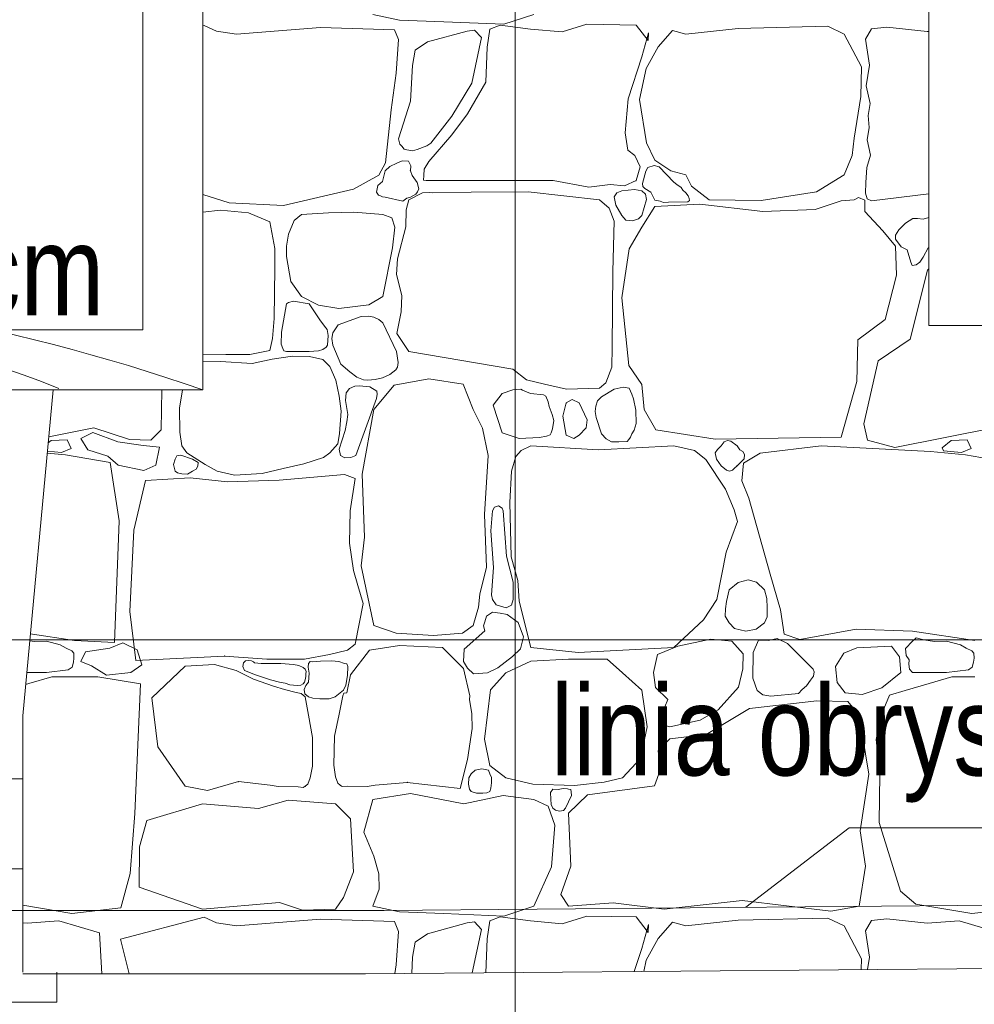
# Model space of a CAD drawing. Header units: millimetres. Extents: x -573548 to 674770, y -184010 to -47794.
# Tile 116 of 181: x 105762 to 107353, y -105629 to -103989. Entities that reach past the tile are written whole.
import ezdxf
from ezdxf.enums import TextEntityAlignment as Align

# ---------------------------------------------------------------- set-up
doc = ezdxf.new("R2010")
doc.units = ezdxf.units.MM
for name, color, linetype, lineweight in [('A.02 RZUT PIWNICY_is$0$_HATCH_Nr_pióra__18', 8, 'Continuous', 9), ('A.02 RZUT PIWNICY_is$0$detalokna_Nr_pióra__2', 8, 'Continuous', 9), ('A.02 RZUT PIWNICY_is$0$Nowe_A_okno_Nr_pióra__59', 8, 'Continuous', 9), ('A.02 RZUT PIWNICY_is$0$OBRYS PARTERU#1_Nr_pióra__1', 8, 'Continuous', 9), ('A.02 RZUT PIWNICY_is$0$opisy inne_Nr_pióra__1', 8, 'Continuous', 9), ('A.02 RZUT PIWNICY_is$0$podciagi_Nr_pióra__1', 8, 'Continuous', 9), ('A.02 RZUT PIWNICY_is$0$SCHODY_Nr_pióra__1', 8, 'Continuous', 9), ('A.02 RZUT PIWNICY_is$0$Structural - Bearing_Nr_pióra__21', 8, 'Continuous', 9), ('A.02 RZUT PIWNICY_is$0$Structural - Grid', 8, 'Continuous', 9), ('A.02 RZUT PIWNICY_is$0$Structural - Grid_Nr_pióra__17', 8, 'Continuous', 9)]:
    doc.layers.add(name, color=color, linetype=linetype, lineweight=lineweight)
doc.styles.add('A.02 RZUT PIWNICY_is$0$STYL_AUTOMATYCZNY_1', font='arial.ttf')
doc.styles.add('A.02 RZUT PIWNICY_is$0$STYL_AUTOMATYCZNY_4', font='arial.ttf', dxfattribs={"width": 0.8})

# ---------------------------------------------------------------- blocks, each defined once
blk = doc.blocks.new('*X106')
at = {"layer": 'A.02 RZUT PIWNICY_is$0$_HATCH_Nr_pióra__18'}
for p, q in [((106965.1, -103989.2), (106921, -103979.7)), ((107188.9, -103979.7), (107138.9, -103996.2)), ((107039, -103992.1), (106965.1, -103989.2)), ((107138.9, -103996.2), (107039, -103992.1)), ((107133.2, -103997.5), (107115.8, -104004.1)), ((107183.5, -104004.1), (107133.2, -103997.5)), ((107277.6, -103996.2), (107236.4, -104009)), ((107359.4, -103997.5), (107277.6, -103996.2)), ((107379.6, -104023.5), (107359.4, -103997.5)), ((106637.3, -103999), (106639.9, -103998.3)), ((106639.9, -103998.3), (106660.1, -104007.8)), ((106660.1, -104007.8), (106693.4, -104012.7)), ((106693.4, -104012.7), (106833.4, -104001.6)), ((106833.4, -104001.6), (106956.8, -104005.3)), ((106956.8, -104005.3), (106963.4, -104021.8)), ((107077.8, -104007.8), (107011.7, -104025.7)), ((107090.2, -104006.1), (107077.8, -104007.8)), ((107101.9, -104018.5), (107090.2, -104006.1)), ((107115.8, -104004.1), (107111.3, -104034.2)), ((107236.4, -104009), (107183.5, -104004.1)), ((107368.9, -104050.3), (107380, -104010.3)), ((107380, -104010.3), (107379.6, -104023.5)), ((107420, -104006.5), (107396.1, -104033.8)), ((107442.3, -104012.7), (107420, -104006.5)), ((107529.4, -104003.2), (107442.3, -104012.7)), ((107678.9, -103999.5), (107529.4, -104003.2)), ((107706.5, -104012.7), (107678.9, -103999.5)), ((107735, -104067.2), (107706.5, -104012.7)), ((107751.5, -104003.7), (107741.5, -104021.1)), ((107777.5, -104001.1), (107751.5, -104003.7)), ((107844.8, -104008.2), (107777.5, -104001.1)), ((107847.3, -104008), (107844.8, -104008.2)), ((106963.4, -104021.8), (106959.7, -104077.5)), ((107011.7, -104025.7), (106991.1, -104039.6)), ((107085.7, -104094.5), (107101.9, -104018.5)), ((107741.5, -104021.1), (107748.2, -104064.5)), ((106991.1, -104039.6), (106987, -104064.8)), ((107111.3, -104034.2), (107108.8, -104092.8)), ((107396.1, -104033.8), (107376.3, -104069.7)), ((107346.2, -104120.5), (107368.9, -104050.3)), ((106959.7, -104077.5), (106951.4, -104138.6)), ((106987, -104064.8), (106983.7, -104124.6)), ((107376.3, -104069.7), (107365.1, -104121.3)), ((107733.8, -104116.8), (107735, -104067.2)), ((107748.2, -104064.5), (107742.7, -104098.8)), ((107052.2, -104149.4), (107085.7, -104094.5)), ((107108.8, -104092.8), (107078.7, -104145.7)), ((107742.7, -104098.8), (107749.4, -104128)), ((106983.7, -104124.6), (106963.7, -104187)), ((107341.2, -104177), (107346.2, -104120.5)), ((107365.1, -104121.3), (107376.7, -104193.5)), ((107723, -104185.7), (107733.8, -104116.8)), ((107749.4, -104128), (107746.1, -104148.2)), ((106951.4, -104138.6), (106942, -104227)), ((107017.2, -104194.4), (107052.2, -104149.4)), ((107078.7, -104145.7), (107052.2, -104180.3)), ((107746.1, -104148.2), (107748, -104168)), ((107345.7, -104205.9), (107341.2, -104177)), ((107748, -104168), (107744.4, -104188.7)), ((106963.7, -104187), (106965.9, -104195.8)), ((107010.7, -104199), (107017.2, -104194.4)), ((107052.2, -104180.3), (107013.9, -104224.9)), ((107376.7, -104193.5), (107390.7, -104222.4)), ((107719.7, -104214.6), (107723, -104185.7)), ((107744.4, -104188.7), (107750, -104214.1)), ((106965.9, -104195.8), (106969.3, -104199.3)), ((106969.3, -104199.3), (106973, -104204.3)), ((106973, -104204.3), (106977.7, -104205.2)), ((106977.7, -104205.2), (106986.9, -104207)), ((106986.9, -104207), (106994.5, -104204.7)), ((106994.5, -104204.7), (107010.7, -104199)), ((107357.3, -104215), (107345.7, -104205.9)), ((106942, -104227), (106930.8, -104247.6)), ((106969.4, -104223.9), (106960.7, -104227.6)), ((106980.4, -104224.1), (106969.4, -104223.9)), ((106983.9, -104232.2), (106980.4, -104224.1)), ((107013.9, -104224.9), (107006.4, -104237.5)), ((107366, -104234), (107357.3, -104215)), ((107390.7, -104222.4), (107417.6, -104240.2)), ((107706.5, -104246.8), (107719.7, -104214.6)), ((107750, -104214.1), (107744.2, -104234.7)), ((106941.1, -104240.2), (106937, -104258.2)), ((106948.9, -104232.9), (106941.1, -104240.2)), ((106960.7, -104227.6), (106948.9, -104232.9)), ((106983.3, -104240.2), (106983.9, -104232.2)), ((106986.2, -104248.4), (106983.3, -104240.2)), ((107006.4, -104237.5), (107005.5, -104248)), ((107359.4, -104256.7), (107366, -104234)), ((107375.6, -104241.1), (107370.4, -104261.6)), ((107379.3, -104234.8), (107375.6, -104241.1)), ((107389.4, -104231.3), (107379.3, -104234.8)), ((107398.1, -104233.9), (107389.4, -104231.3)), ((107422.4, -104259.5), (107398.1, -104233.9)), ((107417.6, -104240.2), (107442.3, -104246.8)), ((107744.2, -104234.7), (107742.4, -104259.9)), ((106930.8, -104247.6), (106888.3, -104271.2)), ((106937, -104258.2), (106929.1, -104264.6)), ((106994.9, -104260), (106986.2, -104248.4)), ((106997.4, -104270.3), (106994.9, -104260)), ((107005.5, -104248), (107005.4, -104256.1)), ((107005.4, -104256.1), (107009.7, -104256.7)), ((107009.7, -104256.7), (107221.1, -104256.3)), ((107221.1, -104256.3), (107280.9, -104267.8)), ((107340, -104265.4), (107359.4, -104256.7)), ((107427.5, -104263.3), (107422.4, -104259.5)), ((107442.3, -104246.8), (107451.8, -104266.2)), ((107660.3, -104275.3), (107706.5, -104246.8)), ((107742.4, -104259.9), (107741.5, -104277.7)), ((106888.3, -104271.2), (106772, -104298.2)), ((106929.1, -104264.6), (106926.8, -104275.7)), ((106926.8, -104275.7), (106930, -104281)), ((106992.5, -104279.4), (106995.4, -104275.1)), ((106995.4, -104275.1), (106997.4, -104270.3)), ((107015, -104276.4), (107003.5, -104277)), ((107020.5, -104277.3), (107015, -104276.4)), ((107084.4, -104275.7), (107020.5, -104277.3)), ((107179.8, -104275.3), (107084.4, -104275.7)), ((107298.7, -104288.5), (107179.8, -104275.3)), ((107280.9, -104267.8), (107316.4, -104262.9)), ((107316.4, -104262.9), (107340, -104265.4)), ((107335.8, -104273.6), (107327.3, -104277)), ((107356.8, -104271.4), (107335.8, -104273.6)), ((107369.3, -104273.6), (107356.8, -104271.4)), ((107375.3, -104279.3), (107369.3, -104273.6)), ((107370.4, -104261.6), (107370.7, -104266.7)), ((107370.7, -104266.7), (107373.9, -104269.6)), ((107373.9, -104269.6), (107384, -104275.7)), ((107384, -104275.7), (107390.5, -104289)), ((107434.7, -104267.9), (107427.5, -104263.3)), ((107437.2, -104272.5), (107434.7, -104267.9)), ((107442.4, -104276.9), (107437.2, -104272.5)), ((107451.8, -104266.2), (107481.1, -104288.9)), ((107567.8, -104289.7), (107660.3, -104275.3)), ((106681.6, -104293.8), (106637.3, -104279.9)), ((106930, -104281), (106932.2, -104281.7)), ((106932.2, -104281.7), (106936.7, -104283.9)), ((106936.7, -104283.9), (106941.1, -104284.4)), ((106941.1, -104284.4), (106970.8, -104290.9)), ((106970.8, -104290.9), (106977.4, -104286.1)), ((106980.8, -104288.5), (106976.1, -104305.1)), ((106977.4, -104286.1), (106983.3, -104284.4)), ((107003.5, -104277), (106980.8, -104288.5)), ((106983.3, -104284.4), (106992.5, -104279.4)), ((107314.6, -104302.6), (107298.7, -104288.5)), ((107327.3, -104277), (107322.7, -104283.7)), ((107322.7, -104283.7), (107325.6, -104297.8)), ((107369.3, -104314.9), (107376.8, -104288.3)), ((107376.8, -104288.3), (107375.3, -104279.3)), ((107390.5, -104289), (107399.8, -104291)), ((107399.8, -104291), (107405.4, -104293.2)), ((107405.4, -104293.2), (107413.6, -104292.7)), ((107413.6, -104292.7), (107445.9, -104291.8)), ((107446.1, -104282.2), (107442.4, -104276.9)), ((107445.9, -104291.8), (107448.3, -104289.9)), ((107448.2, -104286.7), (107446.1, -104282.2)), ((107448.3, -104289.9), (107448.2, -104286.7)), ((107481.1, -104288.9), (107567.8, -104289.7)), ((107701.2, -104290.1), (107657.8, -104305)), ((107722.9, -104288.7), (107701.2, -104290.1)), ((107730.3, -104284.9), (107722.9, -104288.7)), ((107740.9, -104289.4), (107730.3, -104284.9)), ((107740.4, -104307.9), (107740.9, -104289.4)), ((107741.5, -104277.7), (107744.4, -104286.9)), ((107744.4, -104286.9), (107751.5, -104290.6)), ((107751.5, -104290.6), (107847.3, -104278.6)), ((106667.1, -104305.8), (106637.3, -104309.2)), ((106713.4, -104310.4), (106667.1, -104305.8)), ((106772, -104298.2), (106681.6, -104293.8)), ((106889, -104309), (106846.8, -104310.4)), ((106937.7, -104313.3), (106889, -104309)), ((106976.1, -104305.1), (106975.6, -104333.6)), ((107323.1, -104324.2), (107314.6, -104302.6)), ((107325.6, -104297.8), (107335.8, -104314.9)), ((107390.7, -104300), (107369.3, -104334.3)), ((107465.9, -104295.9), (107390.7, -104300)), ((107570.7, -104307.9), (107465.9, -104295.9)), ((107657.8, -104305), (107570.7, -104307.9)), ((107770.9, -104340.5), (107740.4, -104307.9)), ((106749, -104325.2), (106713.4, -104310.4)), ((106757.7, -104369.8), (106749, -104325.2)), ((106789.5, -104323.1), (106780.3, -104345.8)), ((106801.9, -104313.3), (106789.5, -104323.1)), ((106846.8, -104310.4), (106801.9, -104313.3)), ((106952.2, -104318.8), (106937.7, -104313.3)), ((106957.4, -104334.1), (106952.2, -104318.8)), ((107320.9, -104408.3), (107323.1, -104324.2)), ((107335.8, -104314.9), (107342.6, -104322.6)), ((107342.6, -104322.6), (107353.4, -104323.8)), ((107353.4, -104323.8), (107363.5, -104320.5)), ((107363.5, -104320.5), (107369.3, -104314.9)), ((107820.6, -104320), (107808.5, -104327.6)), ((107828.4, -104319.8), (107820.6, -104320)), ((107837.8, -104320.7), (107828.4, -104319.8)), ((107847.3, -104318.2), (107837.8, -104320.7)), ((106953.4, -104368.4), (106957.4, -104334.1)), ((106975.6, -104333.6), (106961.9, -104387.1)), ((107369.3, -104334.3), (107347.8, -104370.6)), ((107791.6, -104365.7), (107770.9, -104340.5)), ((107797.3, -104338.8), (107791.5, -104347.4)), ((107808.5, -104327.6), (107797.3, -104338.8)), ((106780.3, -104345.8), (106776.8, -104365.9)), ((107791.5, -104347.4), (107791.6, -104354.3)), ((107791.6, -104354.3), (107801.4, -104367)), ((106757.4, -104402.8), (106757.7, -104369.8)), ((106776.8, -104365.9), (106777.1, -104382.9)), ((106937.7, -104450), (106953.4, -104368.4)), ((107347.8, -104370.6), (107335.8, -104452)), ((107793.2, -104414), (107791.6, -104365.7)), ((107801.4, -104367), (107811.4, -104372.1)), ((107811.4, -104372.1), (107817.6, -104392.5)), ((107838, -104384.4), (107846.1, -104368.8)), ((107846.1, -104368.8), (107847.3, -104368.6)), ((106777.1, -104382.9), (106783.9, -104424.8)), ((106961.9, -104387.1), (106960.2, -104413.2)), ((107832.1, -104392.7), (107838, -104384.4)), ((106756.2, -104486.5), (106757.4, -104402.8)), ((107845.2, -104406.1), (107816.3, -104520.9)), ((107817.6, -104392.5), (107819.8, -104398)), ((107819.8, -104398), (107826.4, -104397.2)), ((107826.4, -104397.2), (107832.1, -104392.7)), ((107847.3, -104403.9), (107845.2, -104406.1)), ((106960.2, -104413.2), (106969.3, -104448.2)), ((107319.6, -104533.9), (107320.9, -104408.3)), ((107774.6, -104487.9), (107793.2, -104414)), ((106783.9, -104424.8), (106801.9, -104450)), ((106801.9, -104450), (106830.1, -104464.3)), ((106914.3, -104463.8), (106937.7, -104450)), ((106969.3, -104448.2), (106967.9, -104475.5)), ((107335.8, -104452), (107347.4, -104564.7)), ((106777.1, -104461.9), (106768.3, -104509.2)), ((106780.3, -104459.8), (106777.1, -104461.9)), ((106788.8, -104457.4), (106780.3, -104459.8)), ((106814.8, -104461.9), (106788.8, -104457.4)), ((106832.6, -104488.6), (106814.8, -104461.9)), ((106830.1, -104464.3), (106864.1, -104469.7)), ((106864.1, -104469.7), (106914.3, -104463.8)), ((106753.7, -104519.8), (106756.2, -104486.5)), ((106840.2, -104499.4), (106832.6, -104488.6)), ((106901.6, -104482.9), (106863.2, -104497)), ((106914.2, -104482.4), (106901.6, -104482.9)), ((106922.2, -104484.3), (106914.2, -104482.4)), ((106930.6, -104488), (106922.2, -104484.3)), ((106937.5, -104493.6), (106930.6, -104488)), ((106967.9, -104475.5), (106960.6, -104511.4)), ((107728.8, -104521.7), (107774.6, -104487.9)), ((106844.8, -104504.6), (106840.2, -104499.4)), ((106846.3, -104514.6), (106844.8, -104504.6)), ((106863.2, -104497), (106854.3, -104510.4)), ((106960, -104541.3), (106937.5, -104493.6)), ((106749, -104539.9), (106753.7, -104519.8)), ((106768.3, -104509.2), (106768, -104529.4)), ((106845, -104531), (106846.3, -104514.6)), ((106854.3, -104510.4), (106852.3, -104519.5)), ((106852.3, -104519.5), (106853.9, -104530.6)), ((106960.6, -104511.4), (106980.8, -104541.1)), ((107727.2, -104591.5), (107728.8, -104521.7)), ((107816.3, -104520.9), (107762.7, -104556.8)), ((106768, -104529.4), (106770.6, -104536.5)), ((106770.6, -104536.5), (106772.2, -104540.4)), ((106830.4, -104540), (106837.6, -104538.2)), ((106837.6, -104538.2), (106843, -104534.3)), ((106843, -104534.3), (106845, -104531)), ((106853.9, -104530.6), (106867.7, -104562.6)), ((107318.8, -104567.5), (107319.6, -104533.9)), ((106637.3, -104546.7), (106675.6, -104546.2)), ((106675.6, -104546.2), (106715.8, -104546.1)), ((106715.8, -104546.1), (106749, -104539.9)), ((106753, -104554.1), (106719.7, -104561.4)), ((106786.9, -104549.4), (106753, -104554.1)), ((106772.2, -104540.4), (106777.1, -104541.3)), ((106777.1, -104541.3), (106814.8, -104541.3)), ((106815.4, -104549.9), (106786.9, -104549.4)), ((106814.8, -104541.3), (106830.4, -104540)), ((106837.4, -104554.8), (106815.4, -104549.9)), ((106849.3, -104566.1), (106837.4, -104554.8)), ((106962.9, -104559.5), (106960, -104541.3)), ((106980.8, -104541.1), (107154.2, -104570.6)), ((106666.7, -104558.1), (106637.3, -104558.6)), ((106719.7, -104561.4), (106666.7, -104558.1)), ((106859.1, -104588.9), (106849.3, -104566.1)), ((106867.7, -104562.6), (106882.4, -104575.3)), ((106948.9, -104579.9), (106959, -104571.7)), ((106959, -104571.7), (106961.8, -104567.3)), ((106961.8, -104567.3), (106962.9, -104559.5)), ((107154.2, -104570.6), (107177.1, -104588.8)), ((107308.8, -104593.7), (107318.8, -104567.5)), ((107347.4, -104564.7), (107368.9, -104596.4)), ((107762.7, -104556.8), (107739.1, -104662.1)), ((106882.4, -104575.3), (106894, -104584.3)), ((106894, -104584.3), (106905.3, -104588.5)), ((106912.3, -104589), (106924.4, -104588.1)), ((106924.4, -104588.1), (106937, -104585.1)), ((106937, -104585.1), (106948.9, -104579.9)), ((107014.3, -104586.9), (106956.5, -104597.7)), ((107071.2, -104596), (107014.3, -104586.9)), ((106864.7, -104615.6), (106859.1, -104588.9)), ((106881.7, -104602.9), (106876.5, -104610.1)), ((106890.5, -104599.3), (106881.7, -104602.9)), ((106898.4, -104598.3), (106890.5, -104599.3)), ((106916, -104600.2), (106898.4, -104598.3)), ((106905.3, -104588.5), (106912.3, -104589)), ((106927.3, -104607.7), (106916, -104600.2)), ((106956.5, -104597.7), (106922.2, -104638.1)), ((107088.2, -104638.1), (107071.2, -104596)), ((107167.4, -104604.3), (107154.1, -104605.3)), ((107170.3, -104605.6), (107167.4, -104604.3)), ((107177.1, -104588.8), (107206.8, -104595.7)), ((107206.8, -104595.7), (107243.5, -104604.1)), ((107243.5, -104604.1), (107298.7, -104602.2)), ((107298.7, -104602.2), (107308.8, -104593.7)), ((107323.2, -104604.2), (107302, -104616.7)), ((107337.8, -104601), (107323.2, -104604.2)), ((107348.1, -104602.4), (107337.8, -104601)), ((107352.3, -104612.5), (107348.1, -104602.4)), ((107368.9, -104596.4), (107373, -104638.1)), ((107701.2, -104683.9), (107727.2, -104591.5)), ((106568.1, -104671.6), (106569.3, -104605.5)), ((106603.8, -104605.5), (106598.6, -104635.9)), ((106867.8, -104640.9), (106864.7, -104615.6)), ((106876.5, -104610.1), (106875.4, -104622.9)), ((106892.5, -104714.5), (106927.1, -104619.4)), ((106927.1, -104619.4), (106927.8, -104612.3)), ((106927.8, -104612.3), (106927.3, -104607.7)), ((107136.5, -104611.3), (107121.2, -104630.7)), ((107154.1, -104605.3), (107136.5, -104611.3)), ((107183.5, -104611.3), (107170.3, -104605.6)), ((107205.1, -104613.8), (107183.5, -104611.3)), ((107209.1, -104615.8), (107205.1, -104613.8)), ((107213, -104625), (107209.1, -104615.8)), ((107302, -104616.7), (107295.2, -104623.8)), ((107355.3, -104620.3), (107352.3, -104612.5)), ((107358.8, -104639.1), (107355.3, -104620.3)), ((106598.6, -104635.9), (106599.1, -104675.5)), ((106875.4, -104622.9), (106879.2, -104646.2)), ((107121.2, -104630.7), (107136.5, -104676.9)), ((107214.5, -104632.8), (107213, -104625)), ((107219.7, -104646.3), (107214.5, -104632.8)), ((107243, -104627), (107237.6, -104648.9)), ((107253.1, -104621.6), (107243, -104627)), ((107264.8, -104627), (107253.1, -104621.6)), ((107278, -104655.1), (107264.8, -104627)), ((107292.6, -104632.7), (107291.3, -104641.5)), ((107295.2, -104623.8), (107292.6, -104632.7)), ((106865.2, -104677.8), (106867.8, -104640.9)), ((106879.2, -104646.2), (106877.3, -104658.6)), ((106922.2, -104638.1), (106902.8, -104745.5)), ((107103.4, -104669.1), (107088.2, -104638.1)), ((107222.3, -104656.3), (107219.7, -104646.3)), ((107237.6, -104648.9), (107243, -104680.6)), ((107291.3, -104641.5), (107292.9, -104651.3)), ((107292.9, -104651.3), (107302, -104678.6)), ((107359.8, -104661.3), (107358.8, -104639.1)), ((107373, -104638.1), (107392.4, -104672)), ((106380.8, -104683.3), (106455.9, -104668.3)), ((106455.9, -104668.3), (106515.3, -104688.1)), ((106877.3, -104658.6), (106874.7, -104672.9)), ((107112.9, -104714.5), (107103.4, -104669.1)), ((107217.8, -104676.9), (107220.1, -104670.3)), ((107220.1, -104670.3), (107222.3, -104656.3)), ((107264.8, -104680.6), (107276, -104668.3)), ((107276, -104668.3), (107278, -104655.1)), ((107356, -104672.2), (107359.8, -104661.3)), ((107739.1, -104662.1), (107745.3, -104688.9)), ((107790.7, -104701.3), (107955.9, -104668.3)), ((106454.3, -104676.2), (106434.2, -104686.5)), ((106434.2, -104686.5), (106446, -104705.1)), ((106495.6, -104691.9), (106454.3, -104676.2)), ((106550.8, -104688.9), (106568.1, -104671.6)), ((106599.1, -104675.5), (106602.4, -104698.8)), ((106862.6, -104695.3), (106865.2, -104677.8)), ((106874.7, -104672.9), (106864.5, -104704.3)), ((107136.5, -104676.9), (107164.5, -104686.4)), ((107164.5, -104686.4), (107198.4, -104684.4)), ((107198.4, -104684.4), (107210.3, -104682.3)), ((107210.3, -104682.3), (107216.1, -104680)), ((107216.1, -104680), (107217.8, -104676.9)), ((107243, -104680.6), (107256, -104686.1)), ((107256, -104686.1), (107264.8, -104680.6)), ((107302, -104678.6), (107309.7, -104686.9)), ((107347.3, -104688.1), (107350.3, -104684.1)), ((107350.3, -104684.1), (107352.3, -104678.6)), ((107352.3, -104678.6), (107356, -104672.2)), ((107392.4, -104672), (107491, -104687.3)), ((107491, -104687.3), (107701.2, -104683.9)), ((106379.9, -104693.3), (106384.7, -104689.4)), ((106384.7, -104689.4), (106411.2, -104688.4)), ((106418, -104703.1), (106401.9, -104709.5)), ((106411.2, -104688.4), (106418, -104703.1)), ((106537.8, -104697.7), (106495.6, -104691.9)), ((106515.3, -104688.1), (106550.8, -104688.9)), ((106565.2, -104700.7), (106537.8, -104697.7)), ((106558.9, -104730.6), (106565.2, -104700.7)), ((106602.4, -104698.8), (106610.6, -104710.3)), ((106849.3, -104710.3), (106862.6, -104695.3)), ((107184.3, -104698.8), (107167.8, -104706.2)), ((107296.6, -104705), (107184.3, -104698.8)), ((107422.4, -104698.8), (107296.6, -104705)), ((107309.7, -104686.9), (107318.4, -104691.6)), ((107318.4, -104691.6), (107330.8, -104691.7)), ((107330.8, -104691.7), (107344.5, -104691.4)), ((107344.5, -104691.4), (107347.3, -104688.1)), ((107456.8, -104706.2), (107422.4, -104698.8)), ((107501, -104698.8), (107495, -104704.9)), ((107506.5, -104691.7), (107501, -104698.8)), ((107511.8, -104689.5), (107506.5, -104691.7)), ((107517.1, -104690.6), (107511.8, -104689.5)), ((107527.8, -104698.8), (107517.1, -104690.6)), ((107532.4, -104705.3), (107527.8, -104698.8)), ((107668.1, -104698.8), (107566.2, -104710.8)), ((107850.2, -104707.9), (107668.1, -104698.8)), ((107745.3, -104688.9), (107790.7, -104701.3)), ((107869.5, -104701.7), (107884.7, -104689.4)), ((107871.9, -104707.1), (107869.5, -104701.7)), ((107884.7, -104689.4), (107911.2, -104688.4)), ((107918, -104703.1), (107901.9, -104709.5)), ((107911.2, -104688.4), (107918, -104703.1)), ((106408.4, -104713.3), (106378.3, -104710.5)), ((106401.9, -104709.5), (106378.6, -104707.6)), ((106483, -104726.4), (106408.4, -104713.3)), ((106446, -104705.1), (106478.9, -104715.9)), ((106478.9, -104715.9), (106496.1, -104730.6)), ((106594.3, -104715.4), (106591.5, -104720.5)), ((106601, -104714.3), (106594.3, -104715.4)), ((106620.5, -104720.5), (106601, -104714.3)), ((106610.6, -104710.3), (106641.2, -104729.5)), ((106805.8, -104728.6), (106838.3, -104718.1)), ((106838.3, -104718.1), (106849.3, -104710.3)), ((106864.5, -104704.3), (106866.8, -104714.9)), ((106866.8, -104714.9), (106873.9, -104718.7)), ((106873.9, -104718.7), (106884.2, -104718.2)), ((106884.2, -104718.2), (106892.5, -104714.5)), ((107106.7, -104813.2), (107112.9, -104714.5)), ((107159.2, -104716.1), (107152.1, -104740.9)), ((107167.8, -104706.2), (107159.2, -104716.1)), ((107475.8, -104721.1), (107456.8, -104706.2)), ((107495, -104704.9), (107491.5, -104710.4)), ((107491.5, -104710.4), (107493.3, -104720.8)), ((107537.3, -104707.9), (107532.4, -104705.3)), ((107540.4, -104713.2), (107537.3, -104707.9)), ((107566.2, -104710.8), (107538.5, -104727.3)), ((107539.6, -104720.4), (107540.4, -104713.2)), ((107908.4, -104713.3), (107850.2, -104707.9)), ((107901.9, -104709.5), (107871.9, -104707.1)), ((107983, -104726.4), (107908.4, -104713.3)), ((106498, -104823.5), (106483, -104726.4)), ((106496.1, -104730.6), (106539.2, -104739.4)), ((106539.2, -104739.4), (106558.9, -104730.6)), ((106591.5, -104720.5), (106588.7, -104729.7)), ((106588.7, -104729.7), (106591.5, -104740.7)), ((106629.9, -104726.5), (106620.5, -104720.5)), ((106626.6, -104737.2), (106629.4, -104732.6)), ((106629.4, -104732.6), (106629.9, -104726.5)), ((106641.2, -104729.5), (106661.6, -104740.7)), ((106771.5, -104736.1), (106805.8, -104728.6)), ((107508.4, -104771), (107475.8, -104721.1)), ((107493.3, -104720.8), (107501, -104731.8)), ((107501, -104731.8), (107510.3, -104739.2)), ((107519.9, -104739.1), (107523.3, -104735.6)), ((107523.3, -104735.6), (107527.8, -104731.8)), ((107527.8, -104731.8), (107539.6, -104720.4)), ((107538.5, -104727.3), (107535.6, -104756.6)), ((106616.5, -104751.6), (106541.8, -104756.1)), ((106591.5, -104740.7), (106595.5, -104743.6)), ((106595.5, -104743.6), (106602.2, -104745.2)), ((106602.2, -104745.2), (106612.1, -104745.7)), ((106612.1, -104745.7), (106620.5, -104740.7)), ((106678.7, -104758.5), (106616.5, -104751.6)), ((106620.5, -104740.7), (106626.6, -104737.2)), ((106661.6, -104740.7), (106690.1, -104747.3)), ((106690.1, -104747.3), (106736.6, -104744.7)), ((106736.6, -104744.7), (106771.5, -104736.1)), ((106873.3, -104746.3), (106764.6, -104755.7)), ((106891.5, -104753.1), (106873.3, -104746.3)), ((106902.8, -104745.5), (106906.9, -104850.7)), ((107152.1, -104740.9), (107149.3, -104792.9)), ((107510.3, -104739.2), (107515, -104740.6)), ((107515, -104740.6), (107519.9, -104739.1)), ((106541.8, -104756.1), (106522.4, -104839)), ((106764.6, -104755.7), (106678.7, -104758.5)), ((106883, -104806.6), (106891.5, -104753.1)), ((107535.6, -104756.6), (107547.4, -104785.9)), ((107522.8, -104804.9), (107508.4, -104771)), ((107123.5, -104800.7), (107120.4, -104806.6)), ((107130.1, -104798.3), (107123.5, -104800.7)), ((107136.4, -104802.5), (107130.1, -104798.3)), ((107149.3, -104792.9), (107151.3, -104883.3)), ((107547.4, -104785.9), (107583.1, -104912.2)), ((106882.1, -104860.8), (106883, -104806.6)), ((107110, -104900.7), (107106.7, -104813.2)), ((107120.4, -104806.6), (107117.3, -104840.2)), ((107138.1, -104806.6), (107136.4, -104802.5)), ((107143.4, -104882.3), (107138.1, -104806.6)), ((107528.6, -104824.7), (107522.8, -104804.9)), ((106490.1, -105026.2), (106498, -104823.5)), ((107509.6, -104875.5), (107528.6, -104824.7)), ((106522.4, -104839), (106515.9, -104974.7)), ((106906.9, -104850.7), (106901.2, -104898.2)), ((107117.3, -104840.2), (107121.9, -104901)), ((106888.5, -104906.1), (106882.1, -104860.8)), ((107154.7, -104925.7), (107143.4, -104882.3)), ((107151.3, -104883.3), (107162.5, -104923)), ((107493.9, -104954.7), (107509.6, -104875.5)), ((106901.2, -104898.2), (106922.2, -104998.1)), ((106895.5, -104931.4), (106888.5, -104906.1)), ((107098.9, -104945.7), (107110, -104900.7)), ((107121.9, -104901), (107118.3, -104947)), ((107583.1, -104912.2), (107600.4, -104971.7)), ((106904.4, -104961.4), (106895.5, -104931.4)), ((107154.5, -104954.7), (107154.7, -104925.7)), ((107162.5, -104923), (107164.5, -104957.2)), ((107529.4, -104926.4), (107514.8, -104938.3)), ((107546.4, -104921.5), (107529.4, -104926.4)), ((107560.2, -104925.7), (107546.4, -104921.5)), ((107573.5, -104938.3), (107560.2, -104925.7)), ((107096.8, -104967.1), (107098.9, -104945.7)), ((107118.3, -104947), (107120.4, -104954.7)), ((107514.8, -104938.3), (107510.1, -104957.8)), ((107577.3, -104952.7), (107573.5, -104938.3)), ((106891.5, -105028.7), (106904.4, -104961.4)), ((107120.4, -104954.7), (107126.5, -104963.3)), ((107126.5, -104963.3), (107143.1, -104968.4)), ((107143.1, -104968.4), (107151.6, -104964.1)), ((107151.6, -104964.1), (107154.5, -104954.7)), ((107164.5, -104957.2), (107184.3, -105034.4)), ((107471.6, -104988.2), (107493.9, -104954.7)), ((107510.1, -104957.8), (107508.2, -104969.9)), ((107577.8, -104968.3), (107577.3, -104952.7)), ((106515.9, -104974.7), (106525.9, -105056.4)), ((107088.2, -104998.1), (107096.8, -104967.1)), ((107120.4, -104975.9), (107110.3, -104982.5)), ((107132.7, -104977.4), (107120.4, -104975.9)), ((107144.4, -104979.3), (107132.7, -104977.4)), ((107162.8, -104993.1), (107144.4, -104979.3)), ((107508.2, -104969.9), (107508, -104982.3)), ((107577.9, -104983.3), (107577.8, -104968.3)), ((107600.4, -104971.7), (107606.2, -105012.5)), ((106922.2, -104998.1), (106959.4, -105010.9)), ((107070, -105010.9), (107088.2, -104998.1)), ((107107.3, -104991.5), (107105, -104998.6)), ((107110.3, -104982.5), (107107.3, -104991.5)), ((107171.7, -105016.5), (107162.8, -104993.1)), ((107422.4, -105034.4), (107471.6, -104988.2)), ((107508, -104982.3), (107514.8, -104993.5)), ((107514.8, -104993.5), (107523.5, -105002.9)), ((107559.8, -105004.1), (107573.5, -104993.5)), ((107573.5, -104993.5), (107577.9, -104983.3)), ((106350, -105011.7), (106423.7, -105022.9)), ((106959.4, -105010.9), (107022.1, -105014.6)), ((107022.1, -105014.6), (107070, -105010.9)), ((107107.3, -105006.8), (107072.7, -105037.5)), ((107105, -104998.6), (107107.3, -105006.8)), ((107523.5, -105002.9), (107542.1, -105007.5)), ((107542.1, -105007.5), (107559.8, -105004.1)), ((107606.2, -105012.5), (107632.2, -105021.2)), ((107632.2, -105021.2), (107726.3, -105003.9)), ((107726.3, -105003.9), (107820, -105007.2)), ((107820, -105007.2), (107923.7, -105022.9)), ((106356.8, -105024.4), (106349, -105023.2)), ((106377, -105024.1), (106356.8, -105024.4)), ((106399.9, -105030.1), (106377, -105024.1)), ((106409.7, -105035.6), (106399.9, -105030.1)), ((106423.7, -105022.9), (106490.1, -105026.2)), ((106482.4, -105035.6), (106504.1, -105026.6)), ((106504.1, -105026.6), (106528.2, -105038.6)), ((106878.8, -105038.7), (106891.5, -105028.7)), ((106915.2, -105039), (106965.1, -105031.1)), ((106965.1, -105031.1), (107037, -105034.4)), ((107167, -105036.6), (107171.7, -105016.5)), ((107484, -105020.8), (107429.1, -105032.4)), ((107519.1, -105023.7), (107484, -105020.8)), ((107537.7, -105045.1), (107519.1, -105023.7)), ((107563.7, -105022.4), (107554.4, -105043.1)), ((107579.9, -105023), (107563.7, -105022.4)), ((107594.3, -105019.3), (107579.9, -105023)), ((107611.6, -105027.8), (107594.3, -105019.3)), ((107654.5, -105070.7), (107611.6, -105027.8)), ((107820, -105024.1), (107808.5, -105036)), ((107826, -105018.5), (107820, -105024.1)), ((107839, -105021.5), (107826, -105018.5)), ((107856.8, -105024.4), (107839, -105021.5)), ((107877, -105024.1), (107856.8, -105024.4)), ((107899.9, -105030.1), (107877, -105024.1)), ((107909.7, -105035.6), (107899.9, -105030.1)), ((106419, -105040.1), (106409.7, -105035.6)), ((106422.5, -105044), (106419, -105040.1)), ((106422.6, -105052.5), (106422.5, -105044)), ((106434.3, -105057.9), (106442.1, -105041.6)), ((106442.1, -105041.6), (106482.4, -105035.6)), ((106528.2, -105038.6), (106536, -105063.3)), ((106806.8, -105054.2), (106848.5, -105045.9)), ((106848.5, -105045.9), (106878.8, -105038.7)), ((106883.7, -105080.1), (106915.2, -105039)), ((107037, -105034.4), (107071.9, -105069.5)), ((107072.7, -105037.5), (107071.7, -105057.8)), ((107153.7, -105049.6), (107167, -105036.6)), ((107184.3, -105034.4), (107263.2, -105042.7)), ((107263.2, -105042.7), (107422.4, -105034.4)), ((107394.9, -105046), (107388.6, -105075.9)), ((107429.1, -105032.4), (107394.9, -105046)), ((107537.3, -105069.9), (107537.7, -105045.1)), ((107554.4, -105043.1), (107553.8, -105085.6)), ((107705.7, -105043.9), (107691.9, -105066.2)), ((107727.2, -105034.8), (107705.7, -105043.9)), ((107785, -105032.4), (107727.2, -105034.8)), ((107798.6, -105050.1), (107785, -105032.4)), ((107808.5, -105036), (107809.5, -105047.9)), ((107919, -105040.1), (107909.7, -105035.6)), ((107922.5, -105044), (107919, -105040.1)), ((107922.6, -105052.5), (107922.5, -105044)), ((106419.8, -105067.2), (106421.7, -105059.2)), ((106421.7, -105059.2), (106422.6, -105052.5)), ((106451.7, -105065.1), (106434.3, -105057.9)), ((106536, -105063.3), (106517.3, -105075.9)), ((106525.9, -105056.4), (106673.7, -105048.9)), ((106656.8, -105062.9), (106608.2, -105065.6)), ((106693.1, -105072.7), (106656.8, -105062.9)), ((106673.7, -105048.9), (106744, -105054.2)), ((106705.4, -105059.8), (106704.3, -105066.4)), ((106708.3, -105056.5), (106705.4, -105059.8)), ((106714.3, -105055.9), (106708.3, -105056.5)), ((106718.6, -105056.7), (106714.3, -105055.9)), ((106721.9, -105058.3), (106718.6, -105056.7)), ((106723.6, -105060.2), (106721.9, -105058.3)), ((106734.4, -105061.1), (106723.6, -105060.2)), ((106767.6, -105061), (106734.4, -105061.1)), ((106744, -105054.2), (106806.8, -105054.2)), ((106788.8, -105062.9), (106767.6, -105061)), ((106797.2, -105064.3), (106788.8, -105062.9)), ((106813.3, -105061), (106812.9, -105067.3)), ((106816.4, -105058), (106813.3, -105061)), ((106820.1, -105058.4), (106816.4, -105058)), ((106833.4, -105057.4), (106820.1, -105058.4)), ((106852, -105056.6), (106833.4, -105057.4)), ((106864.2, -105057.7), (106852, -105056.6)), ((106873.3, -105061), (106864.2, -105057.7)), ((106877.3, -105061.5), (106873.3, -105061)), ((106879.3, -105066), (106877.3, -105061.5)), ((107071.7, -105057.8), (107078.8, -105068.8)), ((107129.3, -105068.4), (107153.7, -105049.6)), ((107184.3, -105057.1), (107142.2, -105076.5)), ((107247.1, -105053.8), (107184.3, -105057.1)), ((107311.5, -105054.2), (107247.1, -105053.8)), ((107337.1, -105076.5), (107311.5, -105054.2)), ((107800.9, -105076.1), (107798.6, -105050.1)), ((107809.5, -105047.9), (107814.3, -105054.8)), ((107814.3, -105054.8), (107814.1, -105062.1)), ((107814.1, -105062.1), (107815, -105070.5)), ((107919.8, -105067.2), (107921.7, -105059.2)), ((107921.7, -105059.2), (107922.6, -105052.5)), ((106344, -105076.1), (106377, -105076.1)), ((106377, -105076.1), (106413.3, -105071.6)), ((106413.3, -105071.6), (106419.8, -105067.2)), ((106477, -105080.7), (106451.7, -105065.1)), ((106517.3, -105075.9), (106477, -105080.7)), ((106608.2, -105065.6), (106552.7, -105118.4)), ((106721.7, -105087.4), (106693.1, -105072.7)), ((106704.3, -105066.4), (106707.1, -105072.7)), ((106707.1, -105072.7), (106725.1, -105080.2)), ((106725.1, -105080.2), (106750.1, -105088.3)), ((106804.9, -105067.9), (106797.2, -105064.3)), ((106807.9, -105070.7), (106804.9, -105067.9)), ((106809.8, -105074.4), (106807.9, -105070.7)), ((106808.9, -105083), (106809.3, -105078.6)), ((106809.3, -105078.6), (106809.8, -105074.4)), ((106812.9, -105067.3), (106814.8, -105077.4)), ((106814.8, -105077.4), (106813.8, -105092.3)), ((106877.4, -105109.9), (106883.7, -105080.1)), ((106878.7, -105081), (106879.3, -105066)), ((107071.9, -105069.5), (107082.6, -105115.1)), ((107078.8, -105068.8), (107088.8, -105078.3)), ((107088.8, -105078.3), (107111.7, -105076.5)), ((107111.7, -105076.5), (107129.3, -105068.4)), ((107142.2, -105076.5), (107117.1, -105105)), ((107369.3, -105105.4), (107337.1, -105076.5)), ((107388.6, -105075.9), (107392, -105100.9)), ((107530.1, -105100.6), (107537.3, -105069.9)), ((107656.1, -105075.1), (107654.5, -105070.7)), ((107655.1, -105082.1), (107656.1, -105075.1)), ((107691.9, -105066.2), (107694.6, -105093)), ((107768.9, -105101.7), (107800.9, -105076.1)), ((107815, -105070.5), (107820, -105076.1)), ((107820, -105076.1), (107877, -105076.1)), ((107877, -105076.1), (107913.3, -105071.6)), ((107913.3, -105071.6), (107919.8, -105067.2)), ((106347.7, -105094.7), (106342.1, -105096.3)), ((106385.7, -105083.1), (106347.7, -105094.7)), ((106424.1, -105083.1), (106385.7, -105083.1)), ((106462.5, -105083.1), (106424.1, -105083.1)), ((106533.4, -105094.8), (106462.5, -105083.1)), ((106524, -105310.9), (106533.4, -105094.8)), ((106755, -105098.8), (106721.7, -105087.4)), ((106750.1, -105088.3), (106765.2, -105092.3)), ((106765.2, -105092.3), (106774.7, -105094)), ((106774.7, -105094), (106782.4, -105096.5)), ((106782.4, -105096.5), (106794.9, -105097.6)), ((106800.6, -105097.2), (106804.9, -105095.1)), ((106804.9, -105095.1), (106807, -105092.4)), ((106807, -105092.4), (106807.8, -105088.6)), ((106807.8, -105088.6), (106808.9, -105083)), ((106813.8, -105092.3), (106809, -105098)), ((106876, -105097.5), (106878.7, -105081)), ((107553.8, -105085.6), (107561.3, -105106.4)), ((107643.4, -105098.4), (107650.3, -105089.1)), ((107650.3, -105089.1), (107655.1, -105082.1)), ((107694.6, -105093), (107707.8, -105110)), ((107847.7, -105094.7), (107807.7, -105106.2)), ((107885.7, -105083.1), (107847.7, -105094.7)), ((107924.1, -105083.1), (107885.7, -105083.1)), ((106773.3, -105104.4), (106755, -105098.8)), ((106793.1, -105109.6), (106773.3, -105104.4)), ((106801.6, -105111.3), (106793.1, -105109.6)), ((106794.9, -105097.6), (106800.6, -105097.2)), ((106808.2, -105116.7), (106801.6, -105111.3)), ((106809, -105098), (106806.3, -105104.6)), ((106806.3, -105104.6), (106807.7, -105111.8)), ((106807.7, -105111.8), (106813.3, -105116.7)), ((106858, -105116.7), (106872, -105105.8)), ((106870.6, -105115.1), (106872.4, -105110.4)), ((106872, -105105.8), (106876, -105097.5)), ((106872.4, -105110.4), (106877.4, -105109.9)), ((107117.1, -105105), (107107.1, -105187.2)), ((107377.9, -105166.9), (107369.3, -105105.4)), ((107392, -105100.9), (107412.6, -105121.1)), ((107496, -105138.4), (107530.1, -105100.6)), ((107561.3, -105106.4), (107570.9, -105113.4)), ((107583.9, -105115.7), (107630.2, -105111.3)), ((107630.2, -105111.3), (107636.5, -105104.3)), ((107636.4, -105104.6), (107643.4, -105098.4)), ((107707.8, -105110), (107736.2, -105112.8)), ((107736.2, -105112.8), (107768.9, -105101.7)), ((107807.7, -105106.2), (107782, -105114)), ((106552.7, -105118.4), (106562.5, -105200.2)), ((106813.3, -105147.4), (106808.2, -105116.7)), ((106813.3, -105116.7), (106820.7, -105118.9)), ((106820.7, -105118.9), (106832.4, -105120)), ((106832.4, -105120), (106847.8, -105119.8)), ((106847.8, -105119.8), (106858, -105116.7)), ((106864.6, -105145.7), (106870.6, -105115.1)), ((107082.6, -105115.1), (107081.8, -105121.4)), ((107081.8, -105121.4), (107085.8, -105144.9)), ((107412.6, -105121.1), (107402.3, -105145.5)), ((107660.7, -105123.6), (107548.4, -105136)), ((107570.9, -105113.4), (107583.9, -105115.7)), ((107712.3, -105124.4), (107660.7, -105123.6)), ((107731.3, -105147.4), (107712.3, -105124.4)), ((107782, -105114), (107766.9, -105149.8)), ((106857, -105182.3), (106864.6, -105145.7)), ((107085.8, -105144.9), (107086.1, -105169.6)), ((107402.3, -105145.5), (107402.7, -105162.8)), ((107466.3, -105155.4), (107496, -105138.4)), ((107548.4, -105136), (107476.2, -105179.7)), ((106820, -105184.2), (106813.3, -105147.4)), ((107415.9, -105166.5), (107466.3, -105155.4)), ((107747.4, -105245.8), (107731.3, -105147.4)), ((107766.9, -105149.8), (107759.4, -105187.5)), ((107086.1, -105169.6), (107078.5, -105221.1)), ((107366.8, -105219.3), (107377.9, -105166.9)), ((107402.7, -105162.8), (107415.9, -105166.5)), ((106820, -105232.3), (106820, -105184.2)), ((106855.7, -105230.4), (106857, -105182.3)), ((107107.1, -105187.2), (107115.8, -105231.3)), ((107415.9, -105186.7), (107396.5, -105206.6)), ((107476.2, -105179.7), (107415.9, -105186.7)), ((107759.4, -105187.5), (107765.9, -105245.5)), ((106562.5, -105200.2), (106608.2, -105265.6)), ((107396.5, -105206.6), (107399.4, -105238.7)), ((107078.5, -105221.1), (107066.5, -105269.4)), ((107337.1, -105251.5), (107366.8, -105219.3)), ((106816.5, -105251.8), (106820, -105232.3)), ((106858.6, -105249.9), (106855.7, -105230.4)), ((107091.4, -105238.9), (107084.9, -105244.9)), ((107102.5, -105236.5), (107091.4, -105238.9)), ((107113.6, -105239), (107102.5, -105236.5)), ((107115.8, -105244.9), (107113.6, -105239)), ((107115.8, -105231.3), (107142.2, -105251.5)), ((107399.4, -105238.7), (107389.9, -105264.8)), ((106645.2, -105272.6), (106696.7, -105257.9)), ((106696.7, -105257.9), (106749.9, -105263.8)), ((106812.4, -105262.2), (106816.5, -105251.8)), ((106862.4, -105260.5), (106858.6, -105249.9)), ((106866.5, -105263.9), (106862.4, -105260.5)), ((106978.2, -105259.3), (106924.8, -105263.7)), ((107066.5, -105269.4), (106978.2, -105259.3)), ((107081, -105251.8), (107080.2, -105262.4)), ((107084.9, -105244.9), (107081, -105251.8)), ((107118.4, -105251.3), (107115.8, -105244.9)), ((107117.4, -105268.7), (107118.7, -105260.2)), ((107118.7, -105260.2), (107118.4, -105251.3)), ((107142.2, -105251.5), (107187.2, -105262.3)), ((107257, -105264.3), (107306.1, -105258.6)), ((107306.1, -105258.6), (107337.1, -105251.5)), ((107732.9, -105339.9), (107747.4, -105245.8)), ((107765.9, -105245.5), (107764.3, -105326.3)), ((106608.2, -105265.6), (106645.2, -105272.6)), ((106749.9, -105263.8), (106763.2, -105266.2)), ((106763.2, -105266.2), (106796.3, -105266.8)), ((106796.3, -105266.8), (106804.9, -105267.8)), ((106804.9, -105267.8), (106808.2, -105265.6)), ((106808.2, -105265.6), (106812.4, -105262.2)), ((106869.8, -105266.2), (106866.5, -105263.9)), ((106878.4, -105265.5), (106869.8, -105266.2)), ((106911.5, -105265.8), (106878.4, -105265.5)), ((106924.8, -105263.7), (106911.5, -105265.8)), ((107080.2, -105262.4), (107081.7, -105270.6)), ((107081.7, -105270.6), (107084.9, -105274.3)), ((107084.9, -105274.3), (107093.7, -105277.3)), ((107093.7, -105277.3), (107104.2, -105277.4)), ((107104.2, -105277.4), (107111, -105276.7)), ((107111, -105276.7), (107115.8, -105274.3)), ((107115.8, -105274.3), (107117.4, -105268.7)), ((107187.2, -105262.3), (107257, -105264.3)), ((107220.8, -105270.6), (107216.9, -105276.3)), ((107216.9, -105276.3), (107217.4, -105287.3)), ((107229.7, -105271.3), (107220.8, -105270.6)), ((107238.1, -105269.5), (107229.7, -105271.3)), ((107245, -105269.7), (107238.1, -105269.5)), ((107247.1, -105270.6), (107245, -105269.7)), ((107250.5, -105271.1), (107247.1, -105270.6)), ((107251.5, -105275.1), (107250.5, -105271.1)), ((107251.7, -105280.8), (107251.5, -105275.1)), ((107389.9, -105264.8), (107278.5, -105280)), ((106779.4, -105289.1), (106730.3, -105302.7)), ((106858.7, -105294.9), (106779.4, -105289.1)), ((106905.7, -105341.9), (106921, -105287.5)), ((106921, -105287.5), (106983.3, -105277.6)), ((106983.3, -105277.6), (107072.5, -105294.9)), ((107072.5, -105294.9), (107138.1, -105281.3)), ((107138.1, -105281.3), (107188.9, -105287.5)), ((107188.9, -105287.5), (107213.2, -105298.6)), ((107217.4, -105287.3), (107218.2, -105296.1)), ((107242, -105302.3), (107251.7, -105280.8)), ((107278.5, -105280), (107247.1, -105310.6)), ((106636.9, -105294.9), (106544.4, -105322.6)), ((106730.3, -105302.7), (106636.9, -105294.9)), ((106883.4, -105319.7), (106858.7, -105294.9)), ((107213.2, -105298.6), (107224, -105330.4)), ((107218.2, -105296.1), (107220.8, -105302.3)), ((107220.8, -105302.3), (107225.2, -105305.5)), ((107225.2, -105305.5), (107232.1, -105306.9)), ((107232.1, -105306.9), (107238.3, -105306)), ((107238.3, -105306), (107242, -105302.3)), ((106516.2, -105411.2), (106524, -105310.9)), ((106544.4, -105322.6), (106531.9, -105366.7)), ((106888.8, -105408.4), (106883.4, -105319.7)), ((107247.1, -105310.6), (107250.8, -105398.9)), ((107764.3, -105326.3), (107800.2, -105440.6)), ((106922.2, -105382), (106905.7, -105341.9)), ((107224, -105330.4), (107218.6, -105399.7)), ((107741.6, -105398.9), (107732.9, -105339.9)), ((106531.9, -105366.7), (106531.1, -105433.8)), ((106930.9, -105411.3), (106922.2, -105382)), ((106871.8, -105450.9), (106888.8, -105408.4)), ((107218.6, -105399.7), (107188.9, -105465.4)), ((107250.8, -105398.9), (107234.3, -105446)), ((107731.3, -105465.4), (107741.6, -105398.9)), ((106500.6, -105468), (106516.2, -105411.2)), ((106931.3, -105436.9), (106930.9, -105411.3)), ((106531.1, -105433.8), (106636.9, -105470.7)), ((106921, -105465.4), (106931.3, -105436.9)), ((107800.2, -105440.6), (107825.8, -105462.1)), ((106858.7, -105470.7), (106871.8, -105450.9)), ((107234.3, -105446), (107247.1, -105465.4)), ((107406, -105470.7), (107536.5, -105455.9)), ((107536.5, -105455.9), (107684.2, -105473.6)), ((106337.3, -105464), (106419.1, -105477.8)), ((106419.1, -105477.8), (106500.6, -105468)), ((106636.9, -105470.7), (106765.3, -105459.6)), ((106765.3, -105459.6), (106803.7, -105472)), ((106803.7, -105472), (106858.7, -105470.7)), ((106965.1, -105474.9), (106921, -105465.4)), ((107188.9, -105465.4), (107138.9, -105481.9)), ((107247.1, -105465.4), (107321, -105460)), ((107321, -105460), (107406, -105470.7)), ((107684.2, -105473.6), (107731.3, -105465.4)), ((107825.8, -105462.1), (107919.1, -105477.8)), ((107919.1, -105477.8), (108000.6, -105468)), ((106397.7, -105489.7), (106344.8, -105493.9)), ((106465.2, -105509.9), (106397.7, -105489.7)), ((106500, -105520.4), (106639.9, -105484)), ((106639.9, -105484), (106660.1, -105493.4)), ((106693.4, -105498.4), (106833.4, -105487.3)), ((106833.4, -105487.3), (106956.8, -105491)), ((107039, -105477.8), (106965.1, -105474.9)), ((107138.9, -105481.9), (107039, -105477.8)), ((107115.8, -105489.7), (107111.3, -105519.9)), ((107133.2, -105483.1), (107115.8, -105489.7)), ((107183.5, -105489.7), (107133.2, -105483.1)), ((107236.4, -105494.7), (107183.5, -105489.7)), ((107277.6, -105481.9), (107236.4, -105494.7)), ((107359.4, -105483.1), (107277.6, -105481.9)), ((107379.6, -105509.1), (107359.4, -105483.1)), ((107529.4, -105488.9), (107442.3, -105498.4)), ((107678.9, -105485.2), (107529.4, -105488.9)), ((107706.5, -105498.4), (107678.9, -105485.2)), ((107751.5, -105489.3), (107741.5, -105506.8)), ((107777.5, -105486.7), (107751.5, -105489.3)), ((107844.8, -105493.9), (107777.5, -105486.7)), ((107897.7, -105489.7), (107844.8, -105493.9)), ((107965.2, -105509.9), (107897.7, -105489.7)), ((106344.8, -105493.9), (106337.3, -105493.1)), ((106660.1, -105493.4), (106693.4, -105498.4)), ((106956.8, -105491), (106963.4, -105507.5)), ((107077.8, -105493.4), (107011.7, -105511.3)), ((107090.2, -105491.8), (107077.8, -105493.4)), ((107086.4, -105576.5), (107101.9, -105504.2)), ((107101.9, -105504.2), (107090.2, -105491.8)), ((107368.9, -105536), (107380, -105495.9)), ((107380, -105495.9), (107379.6, -105509.1)), ((107420, -105492.2), (107396.1, -105519.5)), ((107442.3, -105498.4), (107420, -105492.2)), ((107735, -105552.9), (107706.5, -105498.4)), ((107741.5, -105506.8), (107748.2, -105550.2)), ((106469.4, -105578.1), (106465.2, -105509.9)), ((106514.7, -105578.1), (106500, -105520.4)), ((106963.4, -105507.5), (106959.7, -105563.2)), ((107011.7, -105511.3), (106991.1, -105525.2)), ((107111.3, -105519.9), (107108.9, -105576.4)), ((107396.1, -105519.5), (107376.3, -105555.4)), ((106991.1, -105525.2), (106987, -105550.4)), ((107356.5, -105574.2), (107368.9, -105536)), ((106987, -105550.4), (106985.5, -105577.4)), ((107376.3, -105555.4), (107372.2, -105574.1)), ((107734.6, -105571), (107735, -105552.9)), ((107748.2, -105550.2), (107744.9, -105570.9)), ((106959.7, -105563.2), (106957.7, -105577.7))]:
    blk.add_line(p, q, dxfattribs=at)
for p in [(106983.3, -104240.2), (107359.4, -104256.7), (107243, -104627), (107264.8, -104680.6), (107527.8, -104731.8), (106673.7, -105048.9), (106696.7, -105257.9), (106978.2, -105259.3), (106808.2, -105265.6), (106808.2, -105265.6), (106866.5, -105263.9), (106866.5, -105263.9)]:
    blk.add_point(p, dxfattribs=at)
blk = doc.blocks.new('A.02 RZUT PIWNICY_is$0$Wypełnienie_14_1')
at = {"layer": 'A.02 RZUT PIWNICY_is$0$_HATCH_Nr_pióra__18'}
blk.add_blockref('*X106', (0, 0), dxfattribs=at)
blk = doc.blocks.new('A.02 RZUT PIWNICY_is$0$Standardowy znacznik osi')
at = {"layer": 'A.02 RZUT PIWNICY_is$0$Structural - Grid_Nr_pióra__17'}
blk.add_line((1000, 0), (17855.4, 0), dxfattribs=at)
at = {"layer": 'A.02 RZUT PIWNICY_is$0$Structural - Grid_Nr_pióra__17', "style": 'A.02 RZUT PIWNICY_is$0$STYL_AUTOMATYCZNY_1'}
for tag, p in [('AC_MarkerText_1_0', (5, -80)), ('AC_MarkerText_1_1', (19360.4, -80))]:
    blk.add_attdef(tag, text='', height=350, rotation=270, dxfattribs=at).set_placement(p, align=Align.TOP_CENTER)
blk = doc.blocks.new('A.02 RZUT PIWNICY_is$0$Standardowy znacznik osi_3')
at = {"layer": 'A.02 RZUT PIWNICY_is$0$Structural - Grid_Nr_pióra__17'}
blk.add_line((2962.2, 0), (40906.6, 0), dxfattribs=at)
at = {"layer": 'A.02 RZUT PIWNICY_is$0$Structural - Grid_Nr_pióra__17', "style": 'A.02 RZUT PIWNICY_is$0$STYL_AUTOMATYCZNY_1'}
for tag, p in [('AC_MarkerText_1_0', (-250, -335)), ('AC_MarkerText_1_1', (44118.7, -335))]:
    blk.add_attdef(tag, text='', height=350, rotation=180, dxfattribs=at).set_placement(p, align=Align.TOP_CENTER)
blk = doc.blocks.new('A.02 RZUT PIWNICY_is')
at = {"layer": 'A.02 RZUT PIWNICY_is$0$detalokna_Nr_pióra__2'}
blk.add_line((105457.9, -104605.5), (106388.1, -104605.5), dxfattribs=at)
blk.add_lwpolyline([(105458.7, -105578.2), (105458.7, -105625.5), (106394.4, -105625.5), (106394.4, -105575.5)], dxfattribs=at)
at = {"layer": 'A.02 RZUT PIWNICY_is$0$Nowe_A_okno_Nr_pióra__59'}
blk.add_lwpolyline([(106337.3, -105403.1), (106337.3, -105253.1), (106277.3, -105253.1), (106277.3, -105308.1), (106257.3, -105308.1), (106257.3, -105348.1), (106277.3, -105348.1), (106277.3, -105403.1)], close=True, dxfattribs=at)
at = {"layer": 'A.02 RZUT PIWNICY_is$0$OBRYS PARTERU#1_Nr_pióra__1'}
blk.add_lwpolyline([(87547.3, -93022.2), (87547.3, -93622.2), (80856, -93622.2), (80856, -97482.2), (80306.7, -97482.2), (80306.7, -101132.2), (82397.3, -101132.2), (82397.3, -105082.2), (87537.3, -105082.2), (87537.3, -105471.8), (106939.7, -105472.5), (118516.4, -105372.5), (118516.4, -93022.2)], close=True, dxfattribs=at)
at = {"layer": 'A.02 RZUT PIWNICY_is$0$opisy inne_Nr_pióra__1'}
blk.add_lwpolyline([(107542.2, -105467.3), (107714.8, -105335.2), (108775.4, -105335.2)], dxfattribs=at)
at = {"layer": 'A.02 RZUT PIWNICY_is$0$podciagi_Nr_pióra__1'}
for centre, radius, start, end in [((105622.3, -107500.9), 3068.2, 70.6818, 109.3182), ((105925.7, -105754.7), 1244.8, 67.7276, 112.6036)]:
    blk.add_arc(centre, radius, start, end, dxfattribs=at)
at = {"layer": 'A.02 RZUT PIWNICY_is$0$SCHODY_Nr_pióra__1'}
blk.add_lwpolyline([(102540.9, -103178.9), (102542, -102719.7), (102653.8, -102719.7), (102653.8, -102516.4), (102542.5, -102516.4), (102547, -100756.5), (106537.3, -100784.5), (106537.3, -104505.5), (102541.9, -104505.5), (102543, -104078), (102210.2, -104077.8), (102210.2, -103178.7)], close=True, dxfattribs=at)
at = {"layer": 'A.02 RZUT PIWNICY_is$0$Structural - Bearing_Nr_pióra__21'}
for p, q in [((107847.3, -104498.1), (107847.3, -100578.1)), ((106637.3, -104605.5), (106637.3, -100685.5)), ((107847.3, -104498.1), (113367.3, -104498.1)), ((106388.1, -104605.5), (106337.3, -105148.1)), ((106637.3, -104605.5), (106388.1, -104605.5)), ((106337.3, -105148.1), (106337.3, -105575.5)), ((118607.3, -105477.2), (106908.7, -105578.1)), ((106908.7, -105578.1), (106337.3, -105578.1))]:
    blk.add_line(p, q, dxfattribs=at)
at = {"layer": 'A.02 RZUT PIWNICY_is$0$_HATCH_Nr_pióra__18'}
blk.add_blockref('A.02 RZUT PIWNICY_is$0$Wypełnienie_14_1', (0, 0), dxfattribs=at)
at = {"layer": 'A.02 RZUT PIWNICY_is$0$Structural - Grid', "zscale": 1000}
for name, p, rotation in [('A.02 RZUT PIWNICY_is$0$Standardowy znacznik osi', (107158.2, -108395.1), 90), ('A.02 RZUT PIWNICY_is$0$Standardowy znacznik osi_3', (121686.6, -105021.8), 180)]:
    blk.add_blockref(name, p, dxfattribs=dict(at, rotation=rotation))
at = {"layer": 'A.02 RZUT PIWNICY_is$0$opisy inne_Nr_pióra__1', "char_height": 150, "attachment_point": 7, "style": 'A.02 RZUT PIWNICY_is$0$STYL_AUTOMATYCZNY_4'}
for s, insert in [('\\A1;{\\pql;\\fArial|b0|i0|c238|p0;\\W0.800000;spód wlotu-h=35cm}', (104837.9, -104357.8)), ('\\A1;{\\pql;\\fArial|b0|i0|c238|p0;\\W0.800000;spód wylotu-h=202cm}', (104837.9, -104526.5)), ('\\A1;{\\pql;\\fArial|b0|i0|c238|p0;\\W0.800000;linia obrysu budynku w parterze}', (107217.3, -105292.8))]:
    blk.add_mtext(s, dxfattribs=dict(at, insert=insert))

msp = doc.modelspace()

# ---------------------------------------------------------------- block references
at = {"ltscale": 10}
msp.add_blockref('A.02 RZUT PIWNICY_is', (-570.227, 0), dxfattribs=at)

doc.saveas('drawing.dxf')
